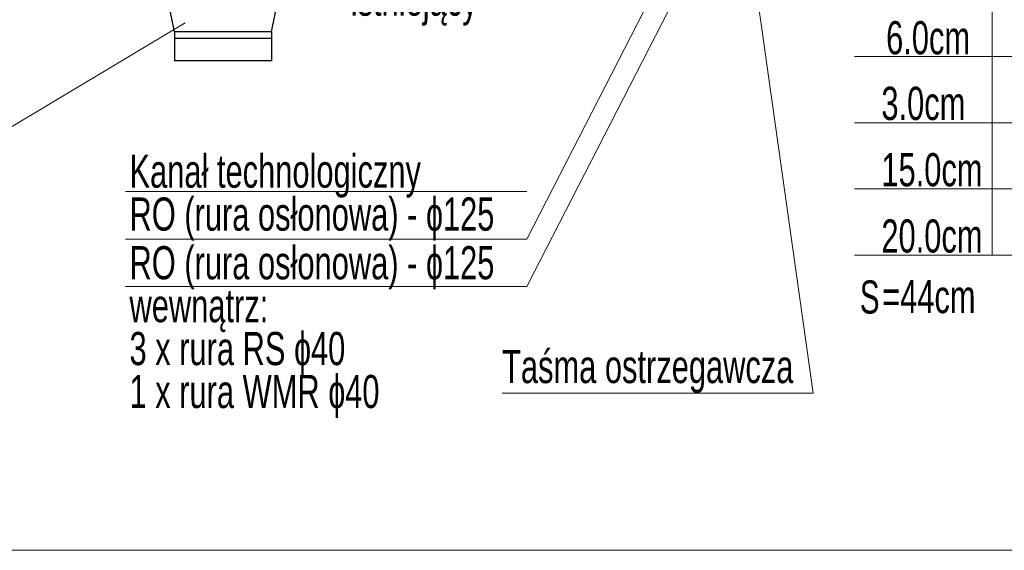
# Model space of a CAD drawing. Header units: metres. Extents: x 1435.1 to 1489, y 574.8 to 588.8.
# Tile 11 of 36: x 1449.7 to 1454.2, y 574.8 to 577.2. Entities that reach past the tile are written whole.
import ezdxf
from ezdxf.enums import TextEntityAlignment as Align

# ---------------------------------------------------------------- set-up
doc = ezdxf.new("R2010")
doc.units = ezdxf.units.M
doc.header["$MEASUREMENT"] = 0
for name, color, linetype, lineweight in [('3_opisy', 7, 'Continuous', 0), ('_tabela', 7, 'Continuous', 0), ('korytko betonowe', 7, 'Continuous', 0), ('Warstwa 3', 7, 'Continuous', 0)]:
    doc.layers.add(name, color=color, linetype=linetype, lineweight=lineweight)
doc.styles.add('Style-Arial', font='arial.ttf')
doc.styles.add('Style-GREEK', font='GREEK.shx')

msp = doc.modelspace()

# ---------------------------------------------------------------- linework, layer by layer
at = {"layer": '3_opisy', "color": 7, "linetype": 'Continuous', "lineweight": 0}
for p, q in [((1454.1016, 577.6216), (1454.1016, 576.1331)), ((1455.3377, 577.0331), (1453.4776, 577.0331)), ((1456.2084, 576.7331), (1453.4776, 576.7331)), ((1451.9931, 576.4216), (1450.1759, 576.4216)), ((1457.8278, 576.4331), (1453.4776, 576.4331)), ((1451.9931, 576.2064), (1450.1759, 576.2064)), ((1458.8154, 576.1331), (1453.4776, 576.1331)), ((1451.9931, 575.9912), (1450.1759, 575.9912))]:
    msp.add_line(p, q, dxfattribs=at)
at = {"layer": '3_opisy', "color": 7}
msp.add_line((1450.445, 577.1846), (1449.1842, 576.432), dxfattribs=at)
at = {"layer": '_tabela', "color": 7, "linetype": 'Continuous', "lineweight": 0}
for p, q in [((1453.2907, 575.5098), (1452.925, 578.0907)), ((1451.9931, 576.2064), (1452.8, 577.7782)), ((1451.9931, 575.9912), (1452.8, 577.563)), ((1451.881, 575.5098), (1453.2907, 575.5098))]:
    msp.add_line(p, q, dxfattribs=at)
at = {"layer": 'korytko betonowe', "color": 7, "linetype": 'Continuous', "lineweight": 30}
for p, q in [((1450.3969, 577.1436), (1450.2769, 577.7316)), ((1450.8369, 577.1436), (1450.9569, 577.7316)), ((1450.8369, 577.1436), (1450.3969, 577.1436)), ((1450.3969, 577.1436), (1450.3969, 577.0136)), ((1450.8369, 577.1436), (1450.8369, 577.0136)), ((1450.8369, 577.1136), (1450.3969, 577.1136)), ((1450.8369, 577.0136), (1450.3969, 577.0136))]:
    msp.add_line(p, q, dxfattribs=at)
at = {"layer": 'Warstwa 3', "color": 7, "linetype": 'Continuous', "lineweight": 0, "flags": 128}
msp.add_lwpolyline([(1435.0587, 588.7985), (1488.9716, 588.7985), (1488.9716, 574.7985), (1435.0587, 574.7985), (1435.0587, 588.7985)], close=True, dxfattribs=at)

# ---------------------------------------------------------------- texts
at = {"layer": '3_opisy', "color": 7, "linetype": 'Continuous', "lineweight": 0, "style": 'Style-Arial', "width": 0.666667}
for s, p in [('6.0cm', (1453.6206, 577.1925)), ('3.0cm', (1453.5992, 576.8954)), ('15.0cm', (1453.5992, 576.5954)), ('20.0cm', (1453.5992, 576.2954)), ('=44cm', (1453.6025, 576.0215))]:
    msp.add_text(s, height=0.15, dxfattribs=at).set_placement(p, align=Align.TOP_LEFT)
at = {"layer": '3_opisy', "color": 7, "linetype": 'Continuous', "lineweight": 0, "style": 'Style-GREEK', "width": 0.66668}
msp.add_text('S', height=0.15, dxfattribs=at).set_placement((1453.5909, 575.8693), align=Align.RIGHT)
at = {"layer": '3_opisy', "color": 7, "linetype": 'Continuous', "lineweight": 0, "char_height": 0.15, "attachment_point": 7, "style": 'Style-Arial'}
for s, insert, line_spacing_factor in [('\\H1x;\\W0.666667;teren\\Pistniejący', (1451.1956, 577.1716), 0.763262), ('\\H1x;\\W0.66667;Kanał technologiczny\\PRO (rura osłonowa) - ɸ125', (1450.1934, 576.1995), 0.776524), ('\\H1x;\\W0.66667;Taśma ostrzegawcza', (1451.881, 575.5098), 0.776524)]:
    msp.add_mtext(s, dxfattribs=dict(at, insert=insert, line_spacing_factor=line_spacing_factor))
at = {"layer": '3_opisy', "color": 7, "linetype": 'Continuous', "lineweight": 0, "insert": (1450.1934, 575.3968), "char_height": 0.15, "width": 1.650759, "attachment_point": 7, "line_spacing_factor": 0.776524, "style": 'Style-Arial'}
msp.add_mtext('\\H1x;\\W0.66667;RO (rura osłonowa) - ɸ125\\Pwewnątrz:\\P3 x rura RS ɸ40\\P1 x rura WMR ɸ40', dxfattribs=at)

doc.saveas('drawing.dxf')
